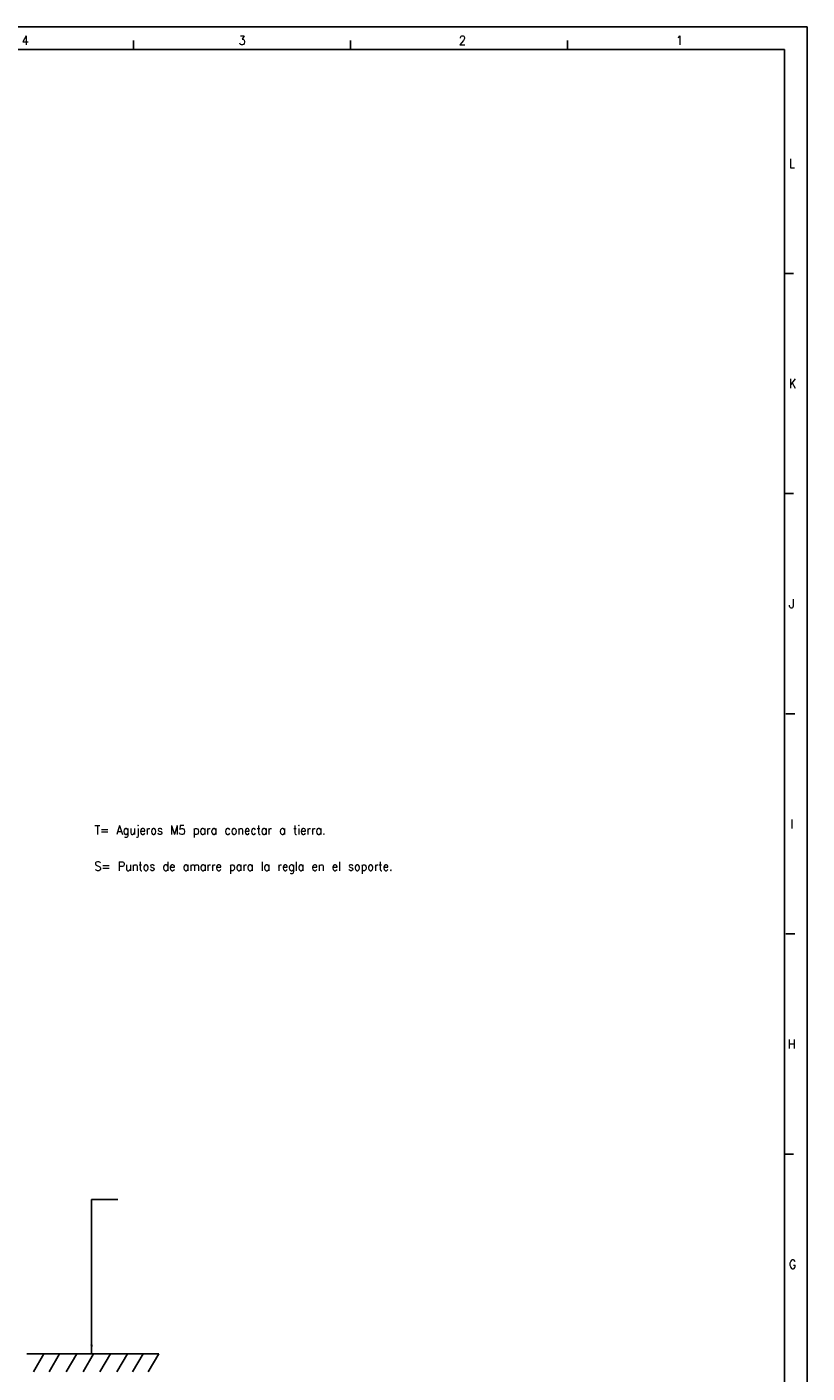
# Model space of a CAD drawing. Header units: millimetres. Extents: x -746 to 1106, y -92 to 517.
# Tile 39 of 55: x -78 to 94, y 204 to 502. Entities that reach past the tile are written whole.
import ezdxf

# ---------------------------------------------------------------- set-up
doc = ezdxf.new("R2010")
doc.units = ezdxf.units.MM
doc.layers.add('1', color=7, linetype='Continuous')
doc.styles.add('CONVERTER_12', font='txt.shx', dxfattribs={"width": 0.9})
doc.dimstyles.get("Standard").update_dxf_attribs({"dimtxt": 0.18, "dimasz": 0.18, "dimexe": 0.18, "dimexo": 0.0625, "dimgap": 0.09, "dimtad": 0, "dimtih": 1, "dimtoh": 1, "dimdec": 4, "dimzin": 0, "dimdsep": 46, "dimtxsty": 'Standard', "dimcen": 0.09, "dimadec": 0, "dimazin": 0, "dimtfac": 1, "dimtdec": 4, "dimtofl": 0, "dimtmove": 0, "dimatfit": 3, "dimfxl": 1, "dimtolj": 1, "dimtzin": 0, "dimarcsym": 0})

# ---------------------------------------------------------------- blocks, each defined once
blk = doc.blocks.new('Top2', base_point=(-495.45, 316.35))
at = {"layer": '1', "color": 2, "insert": (-63.011, 314.621), "char_height": 2, "attachment_point": 7, "line_spacing_factor": 1.20048, "style": 'CONVERTER_12'}
blk.add_mtext('T= Agujeros M5 para conectar a tierra. \\P \\PS= Puntos de amarre para la regla en el soporte.', dxfattribs=at)
blk = doc.blocks.new('_A1', base_point=(89.41, -87.22))
at = {"layer": '1', "color": 2, "linetype": 'Continuous'}
for p, q in [((94.41, 501.78), (-745.59, 501.78)), ((94.41, -92.22), (94.41, 501.78)), ((-54.41, 498.78), (-54.41, 496.78)), ((-6.47, 498.78), (-6.47, 496.78)), ((41.47, 498.78), (41.47, 496.78)), ((91.41, 447.32), (89.41, 447.32)), ((91.41, 398.65), (89.41, 398.65)), ((91.73, 349.98), (89.73, 349.98)), ((91.73, 301.32), (89.73, 301.32)), ((91.41, 252.65), (89.41, 252.65))]:
    blk.add_line(p, q, dxfattribs=at)
at = {"layer": '1', "color": 7, "linetype": 'Continuous'}
for p, q in [((89.41, 496.78), (-725.59, 496.78)), ((89.41, -87.22), (89.41, 496.78))]:
    blk.add_line(p, q, dxfattribs=at)
at = {"layer": '1', "color": 2, "char_height": 2, "attachment_point": 4, "line_spacing_factor": 1.20048, "style": 'CONVERTER_12'}
for s, insert in [('4', (-79.09, 498.81)), ('3', (-31.16, 498.81)), ('2', (17.5, 498.81)), ('1', (65.44, 498.81)), ('L', (90.41, 471.65)), ('K', (90.41, 422.98)), ('J', (90.41, 374.32)), ('I', (90.73, 325.65)), ('H', (90.17, 276.98)), ('G', (90.41, 228.32))]:
    blk.add_mtext(s, dxfattribs=dict(at, insert=insert))
blk = doc.blocks.new('Bottom2', base_point=(-495.45, 222.55))
at = {"layer": '1', "color": 2, "linetype": 'Continuous'}
for p, q in [((-48.844, 208.55), (-77.95, 208.55)), ((-76.508, 204.55), (-74.199, 208.55)), ((-73.048, 204.55), (-70.739, 208.55)), ((-69.264, 204.55), (-66.954, 208.55)), ((-65.556, 204.55), (-63.247, 208.55)), ((-61.815, 204.55), (-59.505, 208.55)), ((-58.073, 204.55), (-55.764, 208.55)), ((-54.613, 204.55), (-52.304, 208.55)), ((-51.153, 204.55), (-48.844, 208.55))]:
    blk.add_line(p, q, dxfattribs=at)
at = {"layer": '1', "color": 2}
blk.add_solid([(-63.927, 210.55), (-63.4, 210.55), (-63.663, 208.55)], dxfattribs=at)
at = {"layer": '1', "color": 2, "linetype": 'Continuous', "has_arrowhead": 0}
blk.add_leader([(-63.663, 208.55), (-63.663, 242.614), (-57.891, 242.614)], dimstyle='Standard', dxfattribs=at)

msp = doc.modelspace()

# ---------------------------------------------------------------- block references
for name, p in [('_A1', (89.41, -87.22)), ('Top2', (-495.45, 316.35)), ('Bottom2', (-495.45, 222.55))]:
    msp.add_blockref(name, p)

doc.saveas('drawing.dxf')
